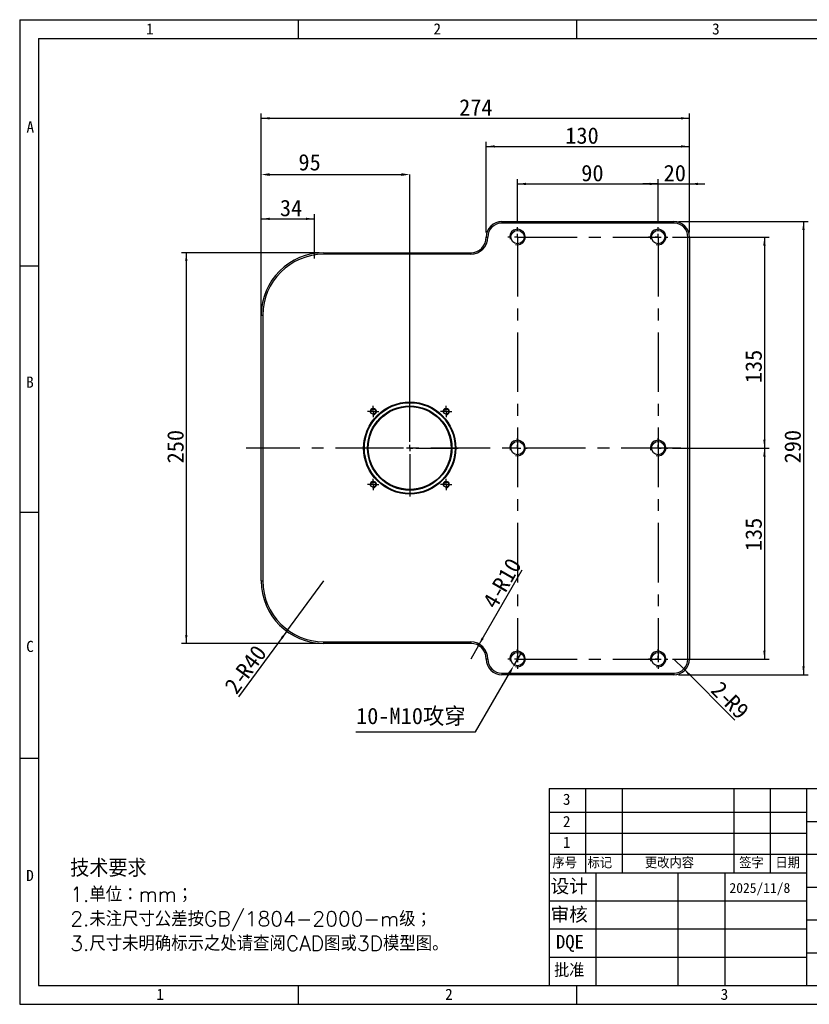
# Model space of a CAD drawing. Header units: millimetres. Extents: x 0 to 891, y 0 to 630.
# Tile 1 of 2: x 0 to 505, y 0 to 630. Entities that reach past the tile are written whole.
import ezdxf

# ---------------------------------------------------------------- set-up
doc = ezdxf.new("R2010")
doc.units = ezdxf.units.MM
doc.header["$LTSCALE"] = 3
doc.header["$PDSIZE"] = -1
doc.linetypes.add('CENTERX2', pattern=[20.32, 12.7, -2.54, 2.54, -2.54])
for name, color, linetype in [('中心线', 1, 'CENTERX2'), ('尺寸线', 3, 'Continuous'), ('文字', 6, 'Continuous'), ('粗实线', 7, 'Continuous'), ('细实线', 4, 'Continuous')]:
    doc.layers.add(name, color=color, linetype=linetype)
doc.styles.add('SLDTEXTSTYLE0', font='txt', dxfattribs={"bigfont": 'bigfont'})
doc.styles.add('SLDTEXTSTYLE1', font='txt')
doc.styles.add('SLDTEXTSTYLE2', font='txt', dxfattribs={"bigfont": 'bigfont'})
doc.styles.add('SLDTEXTSTYLE3', font='simfang.ttf', dxfattribs={"bigfont": 'bigfont'})
doc.styles.add('SLDTEXTSTYLE4', font='simfang.ttf')
doc.dimstyles.new('SLDDIMSTYLE1', dxfattribs={"dimtxt": 10.5, "dimasz": 5.4, "dimexe": 0, "dimexo": 0.0625, "dimgap": 2.625, "dimtad": 1, "dimrnd": 1e-09, "dimzin": 12, "dimdsep": 46, "dimtxsty": 'SLDTEXTSTYLE1', "dimsah": 1, "dimcen": 0.09, "dimadec": 0, "dimazin": 3, "dimtfac": 1, "dimtofl": 0, "dimtmove": 0, "dimatfit": 3, "dimfxl": 1, "dimfrac": 2, "dimtolj": 1, "dimtzin": 12, "dimarcsym": 0})
doc.dimstyles.new('SLDDIMSTYLE2', dxfattribs={"dimtxt": 10.5, "dimasz": 5.4, "dimexe": 0, "dimexo": 0.0625, "dimgap": 2.625, "dimtad": 1, "dimrnd": 1e-09, "dimzin": 12, "dimdsep": 46, "dimtxsty": 'SLDTEXTSTYLE1', "dimsah": 1, "dimcen": 0.09, "dimadec": 0, "dimazin": 3, "dimtfac": 1, "dimtmove": 0, "dimatfit": 0, "dimfxl": 1, "dimfrac": 2, "dimtolj": 1, "dimtzin": 12, "dimarcsym": 0})
doc.dimstyles.new('SLDDIMSTYLE4', dxfattribs={"dimtxt": 10.5, "dimasz": 5.4, "dimexe": 0, "dimexo": 0.0625, "dimgap": 2.625, "dimtad": 1, "dimrnd": 1e-09, "dimzin": 12, "dimdsep": 46, "dimtxsty": 'SLDTEXTSTYLE1', "dimsah": 1, "dimcen": 0, "dimadec": 0, "dimazin": 3, "dimtfac": 1, "dimtofl": 0, "dimtmove": 0, "dimatfit": 3, "dimfxl": 1, "dimfrac": 2, "dimtolj": 1, "dimtzin": 12, "dimarcsym": 0})

# ---------------------------------------------------------------- blocks, each defined once
blk = doc.blocks.new('_D_2')
at = {"layer": '尺寸线', "transparency": 16777216}
for p, q in [((318.62, 500.13), (318.62, 527.88)), ((318.62, 524.91), (408.62, 524.91)), ((408.62, 500.13), (408.62, 527.88))]:
    blk.add_line(p, q, dxfattribs=at)
for points in [[(318.62, 524.91), (324.02, 524.16), (324.02, 525.66)], [(408.62, 524.91), (403.22, 525.66), (403.22, 524.16)]]:
    blk.add_solid(points, dxfattribs=at)
at = {"layer": '尺寸线', "transparency": 16777216, "insert": (359.4, 537.13), "char_height": 10.5, "attachment_point": 1, "style": 'SLDTEXTSTYLE1'}
blk.add_mtext('90', dxfattribs=at)
blk = doc.blocks.new('_D_5')
at = {"layer": '尺寸线', "transparency": 16777216}
for p, q in [((417.85, 490.91), (479.6, 490.91)), ((476.62, 490.91), (476.62, 355.91)), ((417.85, 355.91), (479.6, 355.91))]:
    blk.add_line(p, q, dxfattribs=at)
for points in [[(476.62, 490.91), (475.87, 485.51), (477.37, 485.51)], [(476.62, 355.91), (477.37, 361.31), (475.87, 361.31)]]:
    blk.add_solid(points, dxfattribs=at)
at = {"layer": '尺寸线', "transparency": 16777216, "insert": (464.41, 397.4), "char_height": 10.5, "attachment_point": 1, "rotation": 90, "style": 'SLDTEXTSTYLE1'}
blk.add_mtext('135', dxfattribs=at)
blk = doc.blocks.new('_D_6')
at = {"layer": '尺寸线', "transparency": 16777216}
for p, q in [((417.85, 355.91), (479.6, 355.91)), ((476.62, 355.91), (476.62, 220.91)), ((417.85, 220.91), (479.6, 220.91))]:
    blk.add_line(p, q, dxfattribs=at)
for points in [[(476.62, 355.91), (475.87, 350.51), (477.37, 350.51)], [(476.62, 220.91), (477.37, 226.31), (475.87, 226.31)]]:
    blk.add_solid(points, dxfattribs=at)
at = {"layer": '尺寸线', "transparency": 16777216, "insert": (464.41, 289.91), "char_height": 10.5, "attachment_point": 1, "rotation": 90, "style": 'SLDTEXTSTYLE1'}
blk.add_mtext('135', dxfattribs=at)
blk = doc.blocks.new('_D_7')
at = {"layer": 'Defpoints', "color": 0, "transparency": 16777216}
for p in [(249.62, 530.91), (154.62, 440.91), (249.62, 386.91)]:
    blk.add_point(p, dxfattribs=at)
at = {"layer": '尺寸线', "color": 0, "lineweight": -2, "transparency": 16777216}
for p, q in [((154.62, 440.97), (154.62, 530.91)), ((160.02, 530.91), (244.22, 530.91)), ((249.62, 386.97), (249.62, 530.91))]:
    blk.add_line(p, q, dxfattribs=at)
at = {"layer": '尺寸线', "color": 0, "transparency": 16777216}
for points in [[(160.02, 531.81), (160.02, 530.01), (154.62, 530.91)], [(244.22, 531.81), (244.22, 530.01), (249.62, 530.91)]]:
    blk.add_solid(points, dxfattribs=at)
at = {"layer": '尺寸线', "color": 0, "transparency": 16777216, "insert": (185.53, 544.04), "char_height": 10.5, "attachment_point": 2, "style": 'SLDTEXTSTYLE1'}
blk.add_mtext('\\A1;95', dxfattribs=at)
blk = doc.blocks.new('_D_8')
at = {"layer": '尺寸线', "transparency": 16777216}
for p, q in [((154.62, 443.88), (154.62, 569.88)), ((428.62, 493.88), (428.62, 569.88)), ((154.62, 566.91), (428.62, 566.91))]:
    blk.add_line(p, q, dxfattribs=at)
for points in [[(154.62, 566.91), (160.02, 566.16), (160.02, 567.66)], [(428.62, 566.91), (423.22, 567.66), (423.22, 566.16)]]:
    blk.add_solid(points, dxfattribs=at)
at = {"layer": '尺寸线', "transparency": 16777216, "insert": (281.24, 579.13), "char_height": 10.5, "attachment_point": 1, "style": 'SLDTEXTSTYLE1'}
blk.add_mtext('274', dxfattribs=at)
blk = doc.blocks.new('_D_9')
at = {"layer": '尺寸线', "transparency": 16777216}
for p, q in [((154.62, 443.88), (154.62, 505.53)), ((188.62, 477.13), (188.62, 505.53)), ((154.62, 502.56), (188.62, 502.56))]:
    blk.add_line(p, q, dxfattribs=at)
for points in [[(154.62, 502.56), (160.02, 501.81), (160.02, 503.31)], [(188.62, 502.56), (183.22, 503.31), (183.22, 501.81)]]:
    blk.add_solid(points, dxfattribs=at)
at = {"layer": '尺寸线', "transparency": 16777216, "insert": (166.52, 514.78), "char_height": 10.5, "attachment_point": 1, "style": 'SLDTEXTSTYLE1'}
blk.add_mtext('34', dxfattribs=at)
blk = doc.blocks.new('_D_10')
at = {"layer": '尺寸线', "transparency": 16777216}
for p, q in [((408.62, 524.91), (398.72, 524.91)), ((408.62, 500.13), (408.62, 527.88)), ((408.62, 524.91), (428.62, 524.91)), ((428.62, 493.88), (428.62, 527.88)), ((428.62, 524.91), (438.52, 524.91))]:
    blk.add_line(p, q, dxfattribs=at)
for points in [[(408.62, 524.91), (403.22, 525.66), (403.22, 524.16)], [(428.62, 524.91), (434.02, 524.16), (434.02, 525.66)]]:
    blk.add_solid(points, dxfattribs=at)
at = {"layer": '尺寸线', "transparency": 16777216, "insert": (412.12, 537.13), "char_height": 10.5, "attachment_point": 1, "style": 'SLDTEXTSTYLE1'}
blk.add_mtext('20', dxfattribs=at)
blk = doc.blocks.new('_D_11')
at = {"layer": '尺寸线', "transparency": 16777216}
for p, q in [((298.62, 493.88), (298.62, 551.88)), ((298.62, 548.91), (428.62, 548.91)), ((428.62, 493.88), (428.62, 551.88))]:
    blk.add_line(p, q, dxfattribs=at)
for points in [[(298.62, 548.91), (304.02, 548.16), (304.02, 549.66)], [(428.62, 548.91), (423.22, 549.66), (423.22, 548.16)]]:
    blk.add_solid(points, dxfattribs=at)
at = {"layer": '尺寸线', "transparency": 16777216, "insert": (349.15, 561.13), "char_height": 10.5, "attachment_point": 1, "style": 'SLDTEXTSTYLE1'}
blk.add_mtext('130', dxfattribs=at)
blk = doc.blocks.new('_D_12')
at = {"layer": '尺寸线', "transparency": 16777216}
for p, q in [((421.6, 500.91), (504.6, 500.91)), ((501.63, 500.91), (501.63, 210.91)), ((421.6, 210.91), (504.6, 210.91))]:
    blk.add_line(p, q, dxfattribs=at)
for points in [[(501.63, 500.91), (500.88, 495.51), (502.38, 495.51)], [(501.63, 210.91), (502.38, 216.31), (500.88, 216.31)]]:
    blk.add_solid(points, dxfattribs=at)
at = {"layer": '尺寸线', "transparency": 16777216, "insert": (489.41, 346.1), "char_height": 10.5, "attachment_point": 1, "rotation": 90, "style": 'SLDTEXTSTYLE1'}
blk.add_mtext('290', dxfattribs=at)
blk = doc.blocks.new('_D_13')
at = {"layer": '尺寸线', "transparency": 16777216}
for p, q in [((191.65, 480.91), (103.65, 480.91)), ((106.62, 480.91), (106.62, 230.91)), ((191.65, 230.91), (103.65, 230.91))]:
    blk.add_line(p, q, dxfattribs=at)
for points in [[(106.62, 480.91), (105.87, 475.51), (107.37, 475.51)], [(106.62, 230.91), (107.37, 236.31), (105.87, 236.31)]]:
    blk.add_solid(points, dxfattribs=at)
at = {"layer": '尺寸线', "transparency": 16777216, "insert": (94.41, 346.1), "char_height": 10.5, "attachment_point": 1, "rotation": 90, "style": 'SLDTEXTSTYLE1'}
blk.add_mtext('250', dxfattribs=at)
blk = doc.blocks.new('_D_15')
at = {"layer": '尺寸线', "transparency": 16777216}
for q in [(194.62, 270.91), (140.12, 196.64)]:
    blk.add_line((170.96, 238.66), q, dxfattribs=at)
blk.add_solid([(170.96, 238.66), (167.16, 234.75), (168.37, 233.86)], dxfattribs=at)
at = {"layer": '尺寸线', "transparency": 16777216, "char_height": 10.5, "attachment_point": 1, "rotation": 53.72878, "style": 'SLDTEXTSTYLE1'}
for s, insert in [('R40', (137.52, 213.71)), ('2-', (130.29, 203.86))]:
    blk.add_mtext(s, dxfattribs=dict(at, insert=insert))
blk = doc.blocks.new('_D_16')
at = {"layer": '尺寸线', "transparency": 16777216}
for q in [(418.62, 220.91), (457.71, 181.82)]:
    blk.add_line((424.99, 214.55), q, dxfattribs=at)
blk.add_solid([(424.99, 214.55), (428.28, 210.2), (429.34, 211.26)], dxfattribs=at)
at = {"layer": '尺寸线', "transparency": 16777216, "char_height": 10.5, "attachment_point": 1, "rotation": 315, "style": 'SLDTEXTSTYLE1'}
for s, insert in [('2-', (449.03, 207.7)), ('R9', (457.67, 199.06))]:
    blk.add_mtext(s, dxfattribs=dict(at, insert=insert))
blk = doc.blocks.new('_D_17')
at = {"layer": '尺寸线', "transparency": 16777216}
for q in [(321.52, 277.9), (288.62, 220.91)]:
    blk.add_line((293.62, 229.57), q, dxfattribs=at)
blk.add_solid([(293.62, 229.57), (296.97, 233.87), (295.67, 234.62)], dxfattribs=at)
at = {"layer": '尺寸线', "transparency": 16777216, "char_height": 10.5, "attachment_point": 1, "rotation": 60, "style": 'SLDTEXTSTYLE1'}
for s, insert in [('R10', (301.81, 268.11)), ('4-', (295.7, 257.52))]:
    blk.add_mtext(s, dxfattribs=dict(at, insert=insert))
blk = doc.blocks.new('SW_CENTERMARKSYMBOL_0')
at = {"layer": '中心线', "color": 0}
for p, q in [((0, 4), (0, 31)), ((-4, 0), (-31, 0)), ((0, 0), (-2, 0)), ((0, 0), (0, 2)), ((0, 0), (0, -2)), ((0, 0), (2, 0)), ((4, 0), (31, 0)), ((0, -4), (0, -31))]:
    blk.add_line(p, q, dxfattribs=at)
blk = doc.blocks.new('SW_CENTERMARKSYMBOL_1')
at = {"layer": '中心线', "color": 0}
for p, q in [((-4, 0), (-6.25, 0)), ((0, 0), (-2, 0)), ((0, 4), (0, 6.25)), ((0, 0), (0, 2)), ((0, 0), (0, -2)), ((0, 0), (2, 0)), ((4, 0), (6.25, 0)), ((0, -4), (0, -6.25))]:
    blk.add_line(p, q, dxfattribs=at)
blk = doc.blocks.new('SW_CENTERMARKSYMBOL_2')
at = {"layer": '中心线', "color": 0}
for p, q in [((-4, 0), (-6.25, 0)), ((0, 0), (-2, 0)), ((0, 4), (0, 6.25)), ((0, 0), (0, 2)), ((0, 0), (0, -2)), ((0, 0), (2, 0)), ((4, 0), (6.25, 0)), ((0, -4), (0, -6.25))]:
    blk.add_line(p, q, dxfattribs=at)
blk = doc.blocks.new('SW_CENTERMARKSYMBOL_3')
at = {"layer": '中心线', "color": 0}
for p, q in [((-4, 0), (-6.25, 0)), ((0, 0), (-2, 0)), ((0, 4), (0, 6.25)), ((0, 0), (0, 2)), ((0, 0), (0, -2)), ((0, 0), (2, 0)), ((4, 0), (6.25, 0)), ((0, -4), (0, -6.25))]:
    blk.add_line(p, q, dxfattribs=at)
blk = doc.blocks.new('SW_CENTERMARKSYMBOL_4')
at = {"layer": '中心线', "color": 0}
for p, q in [((-4, 0), (-6.25, 0)), ((0, 0), (-2, 0)), ((0, 4), (0, 6.25)), ((0, 0), (0, 2)), ((0, 0), (0, -2)), ((0, 0), (2, 0)), ((4, 0), (6.25, 0)), ((0, -4), (0, -6.25))]:
    blk.add_line(p, q, dxfattribs=at)
blk = doc.blocks.new('SW_CENTERMARKSYMBOL_5')
at = {"layer": '中心线', "color": 0}
for p, q in [((-4, 0), (-6.25, 0)), ((0, 0), (-2, 0)), ((0, 4), (0, 6.25)), ((0, 0), (0, 2)), ((0, 0), (0, -2)), ((0, 0), (2, 0)), ((4, 0), (6.25, 0)), ((0, -4), (0, -6.25))]:
    blk.add_line(p, q, dxfattribs=at)
blk = doc.blocks.new('SW_CENTERMARKSYMBOL_10')
at = {"layer": '中心线', "color": 0}
for p, q in [((-2, 0), (-3.65, 0)), ((0, 0), (-2, 0)), ((0, 2), (0, 3.65)), ((0, 0), (0, 2)), ((0, 0), (0, -2)), ((0, 0), (2, 0)), ((2, 0), (3.65, 0)), ((0, -2), (0, -3.65))]:
    blk.add_line(p, q, dxfattribs=at)
blk = doc.blocks.new('SW_CENTERMARKSYMBOL_11')
at = {"layer": '中心线', "color": 0}
for p, q in [((-2, 0), (-3.65, 0)), ((0, 0), (-2, 0)), ((0, 2), (0, 3.65)), ((0, 0), (0, 2)), ((0, 0), (0, -2)), ((0, 0), (2, 0)), ((2, 0), (3.65, 0)), ((0, -2), (0, -3.65))]:
    blk.add_line(p, q, dxfattribs=at)
blk = doc.blocks.new('SW_CENTERMARKSYMBOL_12')
at = {"layer": '中心线', "color": 0}
for p, q in [((-2, 0), (-3.65, 0)), ((0, 0), (-2, 0)), ((0, 2), (0, 3.65)), ((0, 0), (0, 2)), ((0, 0), (0, -2)), ((0, 0), (2, 0)), ((2, 0), (3.65, 0)), ((0, -2), (0, -3.65))]:
    blk.add_line(p, q, dxfattribs=at)
blk = doc.blocks.new('SW_CENTERMARKSYMBOL_13')
at = {"layer": '中心线', "color": 0}
for p, q in [((-2, 0), (-3.65, 0)), ((0, 0), (-2, 0)), ((0, 2), (0, 3.65)), ((0, 0), (0, 2)), ((0, 0), (0, -2)), ((0, 0), (2, 0)), ((2, 0), (3.65, 0)), ((0, -2), (0, -3.65))]:
    blk.add_line(p, q, dxfattribs=at)
blk = doc.blocks.new('SW_CENTERMARKSYMBOL_14')
at = {"layer": '中心线', "color": 0}
for p, q in [((-4, 0), (-6.25, 0)), ((0, 0), (-2, 0)), ((0, 4), (0, 6.25)), ((0, 0), (0, 2)), ((0, 0), (0, -2)), ((0, 0), (2, 0)), ((4, 0), (6.25, 0)), ((0, -4), (0, -6.25))]:
    blk.add_line(p, q, dxfattribs=at)

msp = doc.modelspace()

# ---------------------------------------------------------------- linework, layer by layer
at = {"layer": '中心线'}
for p, q in [((318.624, 490.911), (408.624, 490.911)), ((318.624, 490.911), (318.624, 220.911)), ((408.624, 490.911), (408.624, 220.911)), ((423.124, 355.911), (144.904, 355.911)), ((318.624, 220.911), (408.624, 220.911))]:
    msp.add_line(p, q, dxfattribs=at)
at = {"layer": '尺寸线'}
for p, q in [((321.124, 225.241), (316.124, 216.58)), ((291.77, 174.399), (313.424, 211.904)), ((215.166, 174.343), (291.77, 174.399))]:
    msp.add_line(p, q, dxfattribs=at)
msp.add_solid([(312.644, 212.354), (314.203, 211.454), (316.124, 216.58)], dxfattribs=at)
at = {"layer": '粗实线'}
for p, q in [((308.624, 500.911), (308.624, 499.911)), ((308.624, 500.911), (418.624, 500.911)), ((418.624, 499.911), (308.624, 499.911)), ((418.624, 499.911), (418.624, 500.911)), ((298.624, 490.911), (299.624, 490.911)), ((427.624, 220.911), (427.624, 490.911)), ((427.624, 490.911), (428.624, 490.911)), ((428.624, 490.911), (428.624, 220.911)), ((194.624, 480.911), (288.624, 480.911)), ((194.624, 480.911), (194.624, 479.911)), ((288.624, 479.911), (194.624, 479.911)), ((288.624, 480.911), (288.624, 479.911)), ((154.624, 270.911), (154.624, 440.911)), ((154.624, 440.911), (155.624, 440.911)), ((155.624, 440.911), (155.624, 270.911)), ((154.624, 270.911), (155.624, 270.911)), ((194.624, 231.911), (288.624, 231.911)), ((194.624, 230.911), (194.624, 231.911)), ((288.624, 230.911), (194.624, 230.911)), ((288.624, 231.911), (288.624, 230.911)), ((299.624, 220.911), (298.624, 220.911)), ((427.624, 220.911), (428.624, 220.911)), ((308.624, 211.911), (418.624, 211.911)), ((308.624, 211.911), (308.624, 210.911)), ((418.624, 210.911), (308.624, 210.911)), ((418.624, 211.911), (418.624, 210.911))]:
    msp.add_line(p, q, dxfattribs=at)
for centre, radius in [((318.624, 490.911), 4.25), ((408.624, 490.911), 4.25), ((249.624, 355.911), 29.5), ((249.624, 355.911), 29), ((249.624, 355.911), 27), ((249.624, 355.911), 26.5), ((226.289, 379.245), 1.65), ((272.958, 379.245), 1.65), ((318.624, 355.911), 4.25), ((408.624, 355.911), 4.25), ((226.289, 332.576), 1.65), ((272.958, 332.576), 1.65), ((318.624, 220.911), 4.25), ((408.624, 220.911), 4.25)]:
    msp.add_circle(centre, radius, dxfattribs=at)
for centre, radius, start, end in [((308.624, 490.911), 10, 90, 180), ((308.624, 490.911), 9, 90, 180), ((418.624, 490.911), 10, 0, 90), ((418.624, 490.911), 9, 0, 90), ((288.624, 490.911), 11, 270, 0), ((288.624, 490.911), 10, 270, 0), ((194.624, 440.911), 40, 90, 180), ((194.624, 440.911), 39, 90, 180), ((194.624, 270.911), 40, 180, 270), ((194.624, 270.911), 39, 180, 270), ((288.624, 220.911), 11, 0, 90), ((288.624, 220.911), 10, 0, 90), ((308.624, 220.911), 10, 180, 270), ((308.624, 220.911), 9, 180, 270), ((418.624, 220.911), 9, 270, 0), ((418.624, 220.911), 10, 270, 0)]:
    msp.add_arc(centre, radius, start, end, dxfattribs=at)
at = {"layer": '细实线'}
for p, q in [((0, 630), (891, 630)), ((0, 630), (0, 0)), ((178.2, 630), (178.2, 618)), ((356.4, 630), (356.4, 618)), ((12, 618), (878.776, 618)), ((12, 618), (12, 12)), ((0, 472.5), (12, 472.5)), ((0, 315), (12, 315)), ((0, 157.5), (12, 157.5)), ((338.776, 138), (338.776, 12)), ((338.776, 138), (878.776, 138)), ((362.176, 138), (362.176, 84)), ((385.576, 138), (385.576, 84)), ((456.976, 138), (456.976, 84)), ((480.376, 138), (480.376, 84)), ((503.776, 12), (503.776, 138)), ((338.776, 123), (503.776, 123)), ((503.776, 117), (689.776, 117)), ((338.776, 109.5), (503.776, 109.5)), ((338.776, 96), (878.776, 96)), ((503.776, 84), (338.776, 84)), ((368.776, 84), (368.776, 12)), ((421.276, 84), (421.276, 12)), ((451.276, 84), (451.276, 12)), ((503.583, 75), (878.776, 75)), ((503.776, 66), (338.776, 66)), ((503.776, 54), (878.776, 54)), ((503.776, 48), (338.776, 48)), ((503.776, 33), (878.776, 33)), ((503.776, 30), (338.776, 30)), ((12, 12), (878.776, 12)), ((178.2, 12), (178.2, 0)), ((356.4, 12), (356.4, 0)), ((0, 0), (891, 0))]:
    msp.add_line(p, q, dxfattribs=at)
for centre, radius in [((318.624, 490.911), 5), ((408.624, 490.911), 5), ((226.289, 379.245), 2), ((272.958, 379.245), 2), ((318.624, 355.911), 5), ((408.624, 355.911), 5), ((226.289, 332.576), 2), ((272.958, 332.576), 2), ((318.624, 220.911), 5), ((408.624, 220.911), 5)]:
    msp.add_arc(centre, radius, 255, 195, dxfattribs=at)

# ---------------------------------------------------------------- block references
at = {"layer": '中心线'}
for name, p in [('SW_CENTERMARKSYMBOL_4', (318.624, 490.911)), ('SW_CENTERMARKSYMBOL_5', (408.624, 490.911)), ('SW_CENTERMARKSYMBOL_0', (249.624, 355.911)), ('SW_CENTERMARKSYMBOL_13', (226.289, 379.245)), ('SW_CENTERMARKSYMBOL_12', (272.958, 379.245)), ('SW_CENTERMARKSYMBOL_14', (318.624, 355.911)), ('SW_CENTERMARKSYMBOL_3', (408.624, 355.911)), ('SW_CENTERMARKSYMBOL_11', (226.289, 332.576)), ('SW_CENTERMARKSYMBOL_10', (272.958, 332.576)), ('SW_CENTERMARKSYMBOL_1', (318.624, 220.911)), ('SW_CENTERMARKSYMBOL_2', (408.624, 220.911))]:
    msp.add_blockref(name, p, dxfattribs=at)

# ---------------------------------------------------------------- texts
at = {"color": 7, "linetype": 'Continuous'}
for s, insert, char_height, attachment_point, style in [('1', (80.875, 627.684), 7.144, 1, 'SLDTEXTSTYLE4'), ('2', (264.79, 627.684), 7.144, 1, 'SLDTEXTSTYLE4'), ('3', (443.095, 627.684), 7.144, 1, 'SLDTEXTSTYLE4'), ('A', (4.358, 564.936), 7.144, 1, 'SLDTEXTSTYLE4'), ('B', (4.162, 401.689), 7.144, 1, 'SLDTEXTSTYLE4'), ('C', (4.162, 232.57), 7.144, 1, 'SLDTEXTSTYLE4'), ('3', (347.649, 134.763), 7.144, 1, 'SLDTEXTSTYLE4'), ('2', (347.649, 120.501), 7.144, 1, 'SLDTEXTSTYLE4'), ('1', (347.649, 107.241), 7.144, 1, 'SLDTEXTSTYLE4'), ('序号', (348.765, 94.116), 7.1437, 2, 'SLDTEXTSTYLE2'), ('标记', (371.29, 94.116), 7.1437, 2, 'SLDTEXTSTYLE0'), ('更改内容', (415.834, 94.116), 7.1437, 2, 'SLDTEXTSTYLE0'), ('签字', (468.331, 94.116), 7.1437, 2, 'SLDTEXTSTYLE0'), ('日期', (491.487, 94.116), 7.1437, 2, 'SLDTEXTSTYLE0'), ('D', (4.162, 86.022), 7.144, 1, 'SLDTEXTSTYLE4'), ('设计', (351.691, 80.005), 8.7312, 2, 'SLDTEXTSTYLE3'), ('2025/11/8', (473.709, 77.629), 6.35, 2, 'SLDTEXTSTYLE1'), ('审核', (351.691, 61.865), 8.7312, 2, 'SLDTEXTSTYLE3'), ('DQE', (352.145, 44.433), 8.7312, 2, 'SLDTEXTSTYLE4'), ('批准', (351.691, 26.17), 8.7312, 2, 'SLDTEXTSTYLE0'), ('1', (87.51, 9.977), 7.144, 1, 'SLDTEXTSTYLE4'), ('2', (272.286, 9.977), 7.144, 1, 'SLDTEXTSTYLE4'), ('3', (448.597, 9.977), 7.144, 1, 'SLDTEXTSTYLE4')]:
    msp.add_mtext(s, dxfattribs=dict(at, insert=insert, char_height=char_height, attachment_point=attachment_point, style=style))
at = {"layer": '尺寸线', "style": 'SLDTEXTSTYLE1'}
msp.add_text('10-M10攻穿', height=10.5, dxfattribs=at).set_placement((215.269, 179.267))
at = {"layer": '文字', "linetype": 'Continuous', "attachment_point": 1, "style": 'SLDTEXTSTYLE0'}
for s, insert, char_height in [('技术要求', (32.346, 92.668), 11.1125), ('1.单位：mm；', (32.346, 75.121), 9.525), ('2.未注尺寸公差按GB/1804-2000-m级；', (32.346, 59.421), 9.525), ('3.尺寸未明确标示之处请查阅CAD图或3D模型图。', (32.346, 43.721), 9.525)]:
    msp.add_mtext(s, dxfattribs=dict(at, insert=insert, char_height=char_height))

# ---------------------------------------------------------------- dimensions: what is measured, and where the dimension line sits
at = {"layer": '尺寸线'}
for base, p1, p2, dimstyle, picture, middle in [((428.624, 566.911), (154.624, 440.911), (428.624, 490.911), 'SLDDIMSTYLE1', '_D_8', (290.41, 566.911)), ((428.624, 548.911), (298.624, 490.911), (428.624, 490.911), 'SLDDIMSTYLE1', '_D_11', (358.313, 548.911)), ((249.624, 530.911), (154.624, 440.911), (249.624, 386.911), 'SLDDIMSTYLE1', '_D_7', (185.529, 530.911)), ((408.624, 524.911), (318.624, 497.161), (408.624, 497.161), 'SLDDIMSTYLE1', '_D_2', (365.509, 524.911)), ((428.624, 524.911), (408.624, 497.161), (428.624, 490.911), 'SLDDIMSTYLE2', '_D_10', (418.235, 524.911)), ((188.624, 502.562), (154.624, 440.911), (188.624, 474.161), 'SLDDIMSTYLE1', '_D_9', (172.634, 502.562))]:
    dim = msp.add_linear_dim(base=base, p1=p1, p2=p2, dimstyle=dimstyle, dxfattribs=at)
    dim.commit()
    dim.dimension.update_dxf_attribs({"geometry": picture, "text_midpoint": middle, "dimtype": 160})
for base, p1, p2, picture, middle in [((501.627, 210.911), (418.624, 500.911), (418.624, 210.911), '_D_12', (501.627, 355.267)), ((476.624, 355.911), (414.874, 490.911), (414.874, 355.911), '_D_5', (476.624, 406.566)), ((106.624, 230.911), (194.624, 480.911), (194.624, 230.911), '_D_13', (106.624, 355.267)), ((476.624, 220.911), (414.874, 355.911), (414.874, 220.911), '_D_6', (476.624, 299.072))]:
    dim = msp.add_linear_dim(base=base, p1=p1, p2=p2, angle=90, dimstyle='SLDDIMSTYLE1', dxfattribs=at)
    dim.commit()
    dim.dimension.update_dxf_attribs({"geometry": picture, "text_midpoint": middle, "dimtype": 160})
for center, mpoint, text, picture, middle in [((288.624, 220.911), (293.624, 229.571), '4-<>', '_D_17', (314.067, 264.981)), ((194.624, 270.911), (170.959, 238.662), '2-<>', '_D_15', (149.017, 208.76)), ((418.624, 220.911), (424.987, 214.547), '2-<>', '_D_16', (449.369, 190.165))]:
    dim = msp.add_radius_dim(center=center, mpoint=mpoint, text=text, dimstyle='SLDDIMSTYLE4', dxfattribs=at)
    dim.commit()
    dim.dimension.update_dxf_attribs({"geometry": picture, "text_midpoint": middle, "dimtype": 164})

doc.saveas('drawing.dxf')
